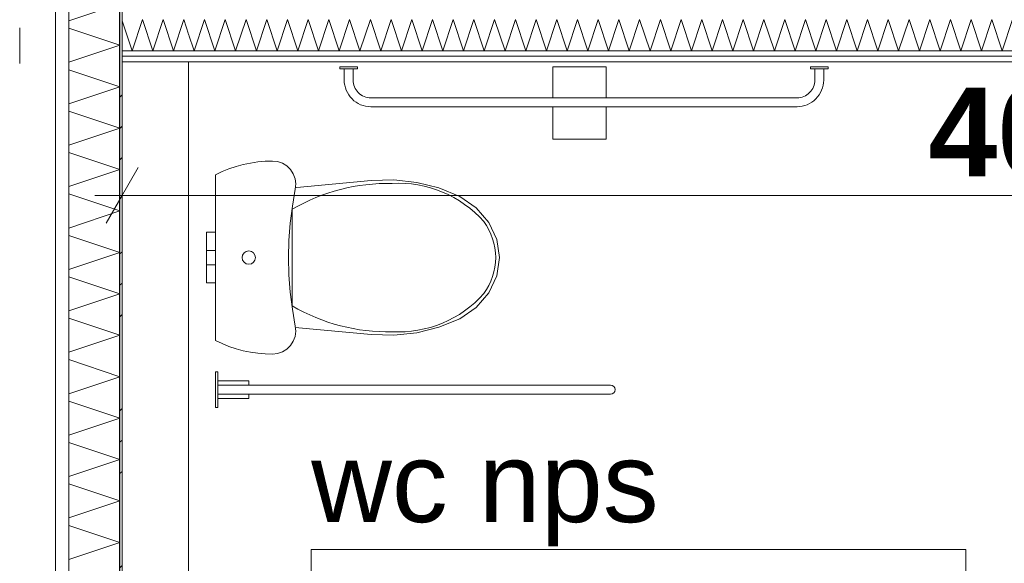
# Model space of a CAD drawing. Extents: x -7314 to 11761, y 144 to 9383.
# Tile 50 of 193: x 891 to 1113, y 3464 to 3586. Entities that reach past the tile are written whole.
import ezdxf
from ezdxf.xclip import XClip

# ---------------------------------------------------------------- set-up
doc = ezdxf.new("R2010")
doc.units = 0
doc.header["$MEASUREMENT"] = 0
doc.header["$XCLIPFRAME"] = 0
doc.linetypes.add('Krawędzie ukryte', pattern=[68, 48, -20])
doc.linetypes.add('Wipeout_Contour', pattern=[20000, 0, -20000])
for name, color, linetype in [('_FORMA - struktura elewacja', 7, 'Continuous'), ('FORMA - Arch 01 - 220-A Ściany', 7, 'Continuous'), ('FORMA - Arch 01 - 410-K Osie', 7, 'Continuous'), ('FORMA - Arch 01 - 540-I Ogrzewanie', 7, 'Continuous'), ('FORMA - Arch 02 - Strefy', 7, 'Continuous'), ('FORMA - Arch 02 - Ściany zewnętrzne', 7, 'Continuous'), ('FORMA - Arch 04 - Wymiary ogólne', 7, 'Continuous')]:
    doc.layers.add(name, color=color, linetype=linetype)
doc.styles.add('STYL_AUTOMATYCZNY_2', font='arial.ttf')
doc.styles.add('STYL_AUTOMATYCZNY_9', font='arial.ttf')
pattern_1 = [(0, (4185.3, -5972.398), (0, 7.5), [0, -7.5])]

# ---------------------------------------------------------------- blocks, each defined once
blk = doc.blocks.new('*X77')
at = {"layer": 'FORMA - Arch 01 - 220-A Ściany', "color": 7, "linetype": 'Continuous', "lineweight": 5, "ltscale": 0.025}
for p, q in [((916.3, 3579.04), (914.04, 3585.81)), ((918.63, 3586.04), (916.3, 3579.04)), ((920.97, 3579.04), (918.63, 3586.04)), ((923.3, 3586.04), (920.97, 3579.04)), ((925.63, 3579.04), (923.3, 3586.04)), ((927.97, 3586.04), (925.63, 3579.04)), ((929.04, 3582.81), (927.97, 3586.04))]:
    blk.add_line(p, q, dxfattribs=at)
blk = doc.blocks.new('*X78')
at = {"layer": 'FORMA - Arch 01 - 220-A Ściany', "color": 7, "linetype": 'Continuous', "lineweight": 5, "ltscale": 0.025}
for p, q in [((932.63, 3586.04), (930.3, 3579.04)), ((934.97, 3579.04), (932.63, 3586.04)), ((937.3, 3586.04), (934.97, 3579.04)), ((939.63, 3579.04), (937.3, 3586.04)), ((941.97, 3586.04), (939.63, 3579.04)), ((944.3, 3579.04), (941.97, 3586.04)), ((946.63, 3586.04), (944.3, 3579.04)), ((948.97, 3579.04), (946.63, 3586.04)), ((951.3, 3586.04), (948.97, 3579.04)), ((953.63, 3579.04), (951.3, 3586.04)), ((955.97, 3586.04), (953.63, 3579.04)), ((958.3, 3579.04), (955.97, 3586.04)), ((960.63, 3586.04), (958.3, 3579.04)), ((962.97, 3579.04), (960.63, 3586.04)), ((965.3, 3586.04), (962.97, 3579.04)), ((967.63, 3579.04), (965.3, 3586.04)), ((969.97, 3586.04), (967.63, 3579.04)), ((972.3, 3579.04), (969.97, 3586.04)), ((974.63, 3586.04), (972.3, 3579.04)), ((976.97, 3579.04), (974.63, 3586.04)), ((979.3, 3586.04), (976.97, 3579.04)), ((981.63, 3579.04), (979.3, 3586.04)), ((983.97, 3586.04), (981.63, 3579.04)), ((986.3, 3579.04), (983.97, 3586.04)), ((988.63, 3586.04), (986.3, 3579.04)), ((990.97, 3579.04), (988.63, 3586.04)), ((993.3, 3586.04), (990.97, 3579.04)), ((995.63, 3579.04), (993.3, 3586.04)), ((997.97, 3586.04), (995.63, 3579.04)), ((1000.3, 3579.04), (997.97, 3586.04)), ((1002.63, 3586.04), (1000.3, 3579.04)), ((1004.97, 3579.04), (1002.63, 3586.04)), ((1007.3, 3586.04), (1004.97, 3579.04)), ((1009.63, 3579.04), (1007.3, 3586.04)), ((1011.97, 3586.04), (1009.63, 3579.04)), ((1014.3, 3579.04), (1011.97, 3586.04)), ((1016.63, 3586.04), (1014.3, 3579.04)), ((1018.97, 3579.04), (1016.63, 3586.04)), ((1021.3, 3586.04), (1018.97, 3579.04)), ((1023.63, 3579.04), (1021.3, 3586.04)), ((1025.97, 3586.04), (1023.63, 3579.04)), ((1028.3, 3579.04), (1025.97, 3586.04)), ((1030.63, 3586.04), (1028.3, 3579.04)), ((1032.97, 3579.04), (1030.63, 3586.04)), ((1035.3, 3586.04), (1032.97, 3579.04)), ((1037.63, 3579.04), (1035.3, 3586.04)), ((1039.97, 3586.04), (1037.63, 3579.04)), ((1042.3, 3579.04), (1039.97, 3586.04)), ((1044.63, 3586.04), (1042.3, 3579.04)), ((1046.97, 3579.04), (1044.63, 3586.04)), ((1049.3, 3586.04), (1046.97, 3579.04)), ((1051.63, 3579.04), (1049.3, 3586.04)), ((1053.97, 3586.04), (1051.63, 3579.04)), ((1056.3, 3579.04), (1053.97, 3586.04)), ((1058.63, 3586.04), (1056.3, 3579.04)), ((1060.97, 3579.04), (1058.63, 3586.04)), ((1063.3, 3586.04), (1060.97, 3579.04)), ((1065.63, 3579.04), (1063.3, 3586.04)), ((1067.97, 3586.04), (1065.63, 3579.04)), ((1070.3, 3579.04), (1067.97, 3586.04)), ((1072.63, 3586.04), (1070.3, 3579.04)), ((1074.97, 3579.04), (1072.63, 3586.04)), ((1077.3, 3586.04), (1074.97, 3579.04)), ((1079.63, 3579.04), (1077.3, 3586.04)), ((1081.97, 3586.04), (1079.63, 3579.04)), ((1084.3, 3579.04), (1081.97, 3586.04)), ((1086.63, 3586.04), (1084.3, 3579.04)), ((1088.97, 3579.04), (1086.63, 3586.04)), ((1091.3, 3586.04), (1088.97, 3579.04)), ((1093.63, 3579.04), (1091.3, 3586.04)), ((1095.97, 3586.04), (1093.63, 3579.04)), ((1098.3, 3579.04), (1095.97, 3586.04)), ((1100.63, 3586.04), (1098.3, 3579.04)), ((1102.97, 3579.04), (1100.63, 3586.04)), ((1105.3, 3586.04), (1102.97, 3579.04)), ((1107.63, 3579.04), (1105.3, 3586.04)), ((1109.97, 3586.04), (1107.63, 3579.04)), ((1112.3, 3579.04), (1109.97, 3586.04)), ((1114.63, 3586.04), (1112.3, 3579.04)), ((930.3, 3579.04), (929.04, 3582.81))]:
    blk.add_line(p, q, dxfattribs=at)
blk = doc.blocks.new('*X362')
at = {"layer": 'FORMA - Arch 01 - 220-A Ściany', "color": 7, "linetype": 'Continuous', "lineweight": 5, "ltscale": 0.025}
for p, q in [((913.54, 3589.6), (902.04, 3585.77)), ((902.04, 3584.1), (913.54, 3580.27)), ((913.54, 3580.27), (902.04, 3576.44)), ((902.04, 3574.77), (913.54, 3570.94)), ((913.54, 3570.94), (902.04, 3567.1)), ((902.04, 3565.44), (913.54, 3561.6)), ((913.54, 3561.6), (902.04, 3557.77)), ((902.04, 3556.1), (913.54, 3552.27)), ((913.54, 3552.27), (902.04, 3548.44)), ((902.04, 3546.77), (913.54, 3542.94)), ((913.54, 3542.94), (902.04, 3539.1)), ((902.04, 3537.44), (913.54, 3533.6)), ((913.54, 3533.6), (902.04, 3529.77)), ((902.04, 3528.1), (913.54, 3524.27)), ((913.54, 3524.27), (902.04, 3520.44)), ((902.04, 3518.77), (913.54, 3514.94)), ((913.54, 3514.94), (902.04, 3511.1)), ((902.04, 3509.44), (913.54, 3505.6)), ((913.54, 3505.6), (902.04, 3501.77)), ((902.04, 3500.1), (913.54, 3496.27)), ((913.54, 3496.27), (902.04, 3492.44)), ((902.04, 3490.77), (913.54, 3486.94)), ((913.54, 3486.94), (902.04, 3483.1)), ((902.04, 3481.44), (913.54, 3477.6)), ((913.54, 3477.6), (902.04, 3473.77)), ((902.04, 3472.1), (913.54, 3468.27)), ((913.54, 3468.27), (902.04, 3464.44))]:
    blk.add_line(p, q, dxfattribs=at)
blk = doc.blocks.new('Rysunek_1_1', base_point=(4185.3, -5972.4))
at = {"layer": '_FORMA - struktura elewacja', "color": 1, "linetype": 'Continuous', "lineweight": 13, "ltscale": 0.025}
blk.add_line((890.99, 3584.17), (890.99, 3576.17), dxfattribs=at)
at = {"color": 254, "linetype": 'Wipeout_Contour', "lineweight": 0, "ltscale": 18256.97488}
blk.add_wipeout([(899.04, 7923.64), (899.04, 721.9), (902.04, 721.9), (902.04, 7923.64)], dxfattribs=at).dxf.layer = 'FORMA - Arch 01 - 220-A Ściany'
at = {"color": 254, "linetype": 'Wipeout_Contour', "lineweight": 0, "ltscale": 21646.67194}
blk.add_wipeout([(1323.04, 3354.33), (1323.04, 3576.54), (914.04, 3576.54), (914.04, 3398.43), (954.04, 3398.43), (954.04, 3354.33)], dxfattribs=at).dxf.layer = 'FORMA - Arch 02 - Strefy'
at = {"layer": 'FORMA - Arch 01 - 220-A Ściany', "color": 7, "linetype": 'Continuous', "lineweight": 18, "ltscale": 0.025}
blk.add_line((902.04, 7923.64), (902.04, 721.9), dxfattribs=at)
at = {"layer": 'FORMA - Arch 02 - Strefy', "color": 7, "linetype": 'Continuous', "lineweight": 13, "ltscale": 0.025}
for p, q in [((956.65, 3466.67), (1104.11, 3466.67)), ((956.65, 3435.24), (956.65, 3466.67)), ((1104.11, 3466.67), (1104.11, 3435.24))]:
    blk.add_line(p, q, dxfattribs=at)
at = {"layer": 'FORMA - Arch 02 - Strefy', "color": 7, "linetype": 'Continuous', "lineweight": 13, "insert": (956.65, 3490.84), "char_height": 18, "attachment_point": 1, "style": 'STYL_AUTOMATYCZNY_2'}
blk.add_mtext('\\A1;{\\pql;\\pt0,460;\\fArial|b0|i0|c238|p0;\\W1.000000;wc nps\\fArial|b0|i0|c238|p0;\\W1.000000;\\A1{\\H.66x;\\S^  ;}\\fArial|b0|i0|c238|p0;\\W1.000000;\\fArial|b0|i0|c238|p0;\\W1.000000;\\A1{\\H.66x;\\S^  ;}}', dxfattribs=at)
at = {"layer": 'FORMA - Arch 04 - Wymiary ogólne', "color": 154, "linetype": 'Continuous', "lineweight": 13, "insert": (1095.66, 3550.46), "char_height": 20, "width": 45.7634, "attachment_point": 7, "style": 'STYL_AUTOMATYCZNY_9'}
blk.add_mtext('\\A1;{\\pql;\\fArial|b1|i0|c238|p0;\\W1.000000;409}', dxfattribs=at)
at = {"color": 254, "linetype": 'Wipeout_Contour', "lineweight": 0, "ltscale": 14775.860189}
blk.add_wipeout([(914.04, 3577.79), (914.04, 3576.54), (929.04, 3576.54), (929.04, 3577.79)], dxfattribs=at).dxf.layer = 'FORMA - Arch 01 - 220-A Ściany'
at = {"color": 254, "linetype": 'Wipeout_Contour', "lineweight": 0, "ltscale": 14610.101945}
blk.add_wipeout([(935.08, 3530.83), (935.08, 3531.3), (933.08, 3531.3), (933.08, 3530.83)], dxfattribs=at).dxf.layer = 'FORMA - Arch 01 - 540-I Ogrzewanie'
at = {"color": 254, "linetype": 'Wipeout_Contour', "lineweight": 0, "ltscale": 14596.569537}
blk.add_wipeout([(935.08, 3526.73), (935.08, 3528.4), (933.08, 3528.4), (933.08, 3526.73)], dxfattribs=at).dxf.layer = 'FORMA - Arch 01 - 540-I Ogrzewanie'
at = {"color": 254, "linetype": 'Wipeout_Contour', "lineweight": 0, "ltscale": 14501.658071}
blk.add_wipeout([(935.58, 3498.68), (935.58, 3506.68), (935.08, 3506.68), (935.08, 3498.68)], dxfattribs=at).dxf.layer = 'FORMA - Arch 01 - 540-I Ogrzewanie'
at = {"layer": 'FORMA - Arch 01 - 220-A Ściany', "linetype": 'Continuous', "lineweight": 5}
h = blk.add_hatch(dxfattribs=at)
h.set_pattern_fill('Gips_0001', style=0, pattern_type=2)
h.set_pattern_definition(pattern_1)
h.paths.add_polyline_path([(914.04, 3577.79), (914.04, 3576.54), (929.04, 3576.54), (929.04, 3577.79)])
at = {"layer": 'FORMA - Arch 01 - 540-I Ogrzewanie', "color": 6, "linetype": 'Continuous', "lineweight": 15, "ltscale": 0.025}
blk.add_line((935.08, 3526.73), (933.08, 3526.73), dxfattribs=at)
at = {"layer": 'FORMA - Arch 01 - 540-I Ogrzewanie', "color": 6, "linetype": 'Continuous', "lineweight": 15, "ltscale": 0.025, "flags": 128}
blk.add_lwpolyline([(935.58, 3498.68), (935.58, 3506.68), (935.08, 3506.68), (935.08, 3498.68)], close=True, dxfattribs=at)
at = {"color": 254, "linetype": 'Wipeout_Contour', "lineweight": 0, "ltscale": 18256.97488}
blk.add_wipeout([(899.04, 7923.64), (899.04, 721.9), (902.04, 721.9), (902.04, 7923.64)], dxfattribs=at).dxf.layer = 'FORMA - Arch 01 - 220-A Ściany'
at = {"color": 254, "linetype": 'Wipeout_Contour', "lineweight": 0, "ltscale": 14613.195523}
blk.add_wipeout([(935.08, 3531.3), (935.08, 3532.43), (933.08, 3532.43), (933.08, 3531.3)], dxfattribs=at).dxf.layer = 'FORMA - Arch 01 - 540-I Ogrzewanie'
at = {"layer": 'FORMA - Arch 01 - 220-A Ściany', "color": 7, "linetype": 'Continuous', "lineweight": 13, "ltscale": 0.025}
blk.add_line((899.04, 7923.64), (899.04, 721.9), dxfattribs=at)
at = {"layer": 'FORMA - Arch 01 - 220-A Ściany', "color": 7, "linetype": 'Continuous', "lineweight": 18, "ltscale": 0.025, "flags": 128}
blk.add_lwpolyline([(899.04, 7923.64), (902.04, 7923.64), (902.04, 721.9), (899.04, 721.9)], close=True, dxfattribs=at)
at = {"color": 254, "linetype": 'Wipeout_Contour', "lineweight": 0, "ltscale": 14780.702144}
blk.add_wipeout([(914.04, 3579.04), (914.04, 3577.79), (929.04, 3577.79), (929.04, 3579.04)], dxfattribs=at).dxf.layer = 'FORMA - Arch 01 - 220-A Ściany'
at = {"color": 254, "linetype": 'Wipeout_Contour', "lineweight": 0, "ltscale": 14617.570631}
blk.add_wipeout([(935.08, 3532.43), (935.08, 3533.56), (933.08, 3533.56), (933.08, 3532.43)], dxfattribs=at).dxf.layer = 'FORMA - Arch 01 - 540-I Ogrzewanie'
at = {"color": 254, "linetype": 'Wipeout_Contour', "lineweight": 0, "ltscale": 14604.496474}
blk.add_wipeout([(935.08, 3528.4), (935.08, 3530.83), (933.08, 3530.83), (933.08, 3528.4)], dxfattribs=at).dxf.layer = 'FORMA - Arch 01 - 540-I Ogrzewanie'
at = {"color": 254, "linetype": 'Wipeout_Contour', "lineweight": 0, "ltscale": 14505.540852}
blk.add_wipeout([(935.58, 3500.68), (942.58, 3500.68), (942.58, 3504.68), (935.58, 3504.68)], dxfattribs=at).dxf.layer = 'FORMA - Arch 01 - 540-I Ogrzewanie'
at = {"layer": 'FORMA - Arch 01 - 220-A Ściany', "linetype": 'Continuous', "lineweight": 5}
h = blk.add_hatch(dxfattribs=at)
h.set_pattern_fill('Gips_0001', style=0, pattern_type=2)
h.set_pattern_definition(pattern_1)
h.paths.add_polyline_path([(914.04, 3579.04), (914.04, 3577.79), (929.04, 3577.79), (929.04, 3579.04)])
at = {"layer": 'FORMA - Arch 01 - 220-A Ściany', "color": 7, "linetype": 'Continuous', "lineweight": 15, "ltscale": 0.025, "flags": 128}
blk.add_lwpolyline([(914.04, 3577.79), (914.04, 3576.54)], dxfattribs=at)
at = {"layer": 'FORMA - Arch 01 - 540-I Ogrzewanie', "color": 6, "linetype": 'Continuous', "lineweight": 15, "ltscale": 0.025}
for p, q in [((933.08, 3531.3), (933.08, 3532.43)), ((933.08, 3530.83), (933.08, 3531.3)), ((935.08, 3530.83), (933.08, 3530.83)), ((933.08, 3528.4), (933.08, 3530.83)), ((935.08, 3531.3), (935.08, 3532.43)), ((935.08, 3530.83), (935.08, 3531.3)), ((935.08, 3528.4), (935.08, 3530.83)), ((933.08, 3526.73), (933.08, 3528.4)), ((935.08, 3526.73), (935.08, 3528.4))]:
    blk.add_line(p, q, dxfattribs=at)
at = {"layer": 'FORMA - Arch 01 - 540-I Ogrzewanie', "color": 6, "linetype": 'Continuous', "lineweight": 15, "ltscale": 0.025, "flags": 128}
blk.add_lwpolyline([(935.58, 3500.68), (942.58, 3500.68), (942.58, 3504.68), (935.58, 3504.68)], close=True, dxfattribs=at)
at = {"color": 254, "linetype": 'Wipeout_Contour', "lineweight": 0, "ltscale": 18256.97488}
blk.add_wipeout([(899.04, 7923.64), (899.04, 721.9), (902.04, 721.9), (902.04, 7923.64)], dxfattribs=at).dxf.layer = 'FORMA - Arch 01 - 220-A Ściany'
at = {"color": 254, "linetype": 'Wipeout_Contour', "lineweight": 0, "ltscale": 14620.664389}
blk.add_wipeout([(935.08, 3533.56), (935.08, 3534.03), (933.08, 3534.03), (933.08, 3533.56)], dxfattribs=at).dxf.layer = 'FORMA - Arch 01 - 540-I Ogrzewanie'
at = {"layer": 'FORMA - Arch 01 - 220-A Ściany', "color": 7, "linetype": 'Continuous', "lineweight": 18, "ltscale": 0.025}
blk.add_line((902.04, 4618.9), (902.04, 721.9), dxfattribs=at)
at = {"color": 254, "linetype": 'Wipeout_Contour', "lineweight": 0, "ltscale": 14796.681363}
blk.add_wipeout([(914.04, 3586.04), (914.04, 3579.04), (929.04, 3579.04), (929.04, 3586.04)], dxfattribs=at).dxf.layer = 'FORMA - Arch 01 - 220-A Ściany'
at = {"color": 254, "linetype": 'Wipeout_Contour', "lineweight": 0, "ltscale": 15019.624377}
blk.add_wipeout([(929.04, 3576.54), (1323.04, 3576.54), (1323.04, 3577.79), (929.04, 3577.79)], dxfattribs=at).dxf.layer = 'FORMA - Arch 01 - 220-A Ściany'
at = {"color": 254, "linetype": 'Wipeout_Contour', "lineweight": 0, "ltscale": 14626.270131}
blk.add_wipeout([(933.08, 3534.03), (935.08, 3534.03), (935.08, 3536.46), (933.08, 3536.46)], dxfattribs=at).dxf.layer = 'FORMA - Arch 01 - 540-I Ogrzewanie'
at = {"color": 254, "linetype": 'Wipeout_Contour', "lineweight": 0, "ltscale": 32796.173351}
blk.add_wipeout([(935.58, 3501.68), (1024.08, 3501.68), (1024.08, 3501.68), (1024.79, 3501.98), (1025.08, 3502.68), (1024.79, 3503.39), (1024.08, 3503.68), (1024.08, 3503.68), (935.58, 3503.68)], dxfattribs=at).dxf.layer = 'FORMA - Arch 01 - 540-I Ogrzewanie'
at = {"layer": 'FORMA - Arch 01 - 220-A Ściany', "linetype": 'Continuous', "lineweight": 5}
h = blk.add_hatch(dxfattribs=at)
h.set_pattern_fill('Gips_0001', style=0, pattern_type=2)
h.set_pattern_definition(pattern_1)
h.paths.add_polyline_path([(929.04, 3576.54), (1323.04, 3576.54), (1323.04, 3577.79), (929.04, 3577.79)])
at = {"layer": 'FORMA - Arch 01 - 220-A Ściany', "color": 7, "linetype": 'Continuous', "lineweight": 15, "ltscale": 0.025, "flags": 128}
for points in [[(914.04, 3586.04), (914.04, 3579.04)], [(914.04, 3579.04), (914.04, 3577.79)], [(929.04, 3576.54), (1323.04, 3576.54)]]:
    blk.add_lwpolyline(points, dxfattribs=at)
at = {"layer": 'FORMA - Arch 01 - 540-I Ogrzewanie', "color": 6, "linetype": 'Continuous', "lineweight": 15, "ltscale": 0.025}
for p, q in [((933.08, 3533.56), (933.08, 3534.03)), ((935.08, 3534.03), (933.08, 3534.03)), ((933.08, 3532.43), (933.08, 3533.56)), ((935.08, 3533.56), (935.08, 3534.03)), ((935.08, 3532.43), (935.08, 3533.56))]:
    blk.add_line(p, q, dxfattribs=at)
at = {"layer": 'FORMA - Arch 01 - 540-I Ogrzewanie', "color": 6, "linetype": 'Continuous', "lineweight": 15, "ltscale": 0.025, "flags": 128}
blk.add_lwpolyline([(935.58, 3501.68), (935.58, 3503.68), (1024.08, 3503.68, -1), (1024.08, 3501.68)], format="xyb", close=True, dxfattribs=at)
at = {"layer": 'FORMA - Arch 02 - Ściany zewnętrzne', "color": 7, "linetype": 'Continuous', "lineweight": 15, "ltscale": 0.025}
blk.add_line((914.04, 3576.54), (929.04, 3576.54), dxfattribs=at)
at = {"color": 7, "linetype": 'Continuous', "lineweight": 13, "ltscale": 0.025}
blk.add_blockref('*X77', (0, 0), dxfattribs=at)
at = {"color": 254, "linetype": 'Wipeout_Contour', "lineweight": 0, "ltscale": 18256.97488}
blk.add_wipeout([(899.04, 7923.64), (899.04, 721.9), (902.04, 721.9), (902.04, 7923.64)], dxfattribs=at).dxf.layer = 'FORMA - Arch 01 - 220-A Ściany'
at = {"color": 254, "linetype": 'Wipeout_Contour', "lineweight": 0, "ltscale": 14634.198241}
blk.add_wipeout([(935.08, 3536.46), (935.08, 3538.13), (933.08, 3538.13), (933.08, 3536.46)], dxfattribs=at).dxf.layer = 'FORMA - Arch 01 - 540-I Ogrzewanie'
at = {"layer": 'FORMA - Arch 01 - 220-A Ściany', "color": 7, "linetype": 'Continuous', "lineweight": 13, "ltscale": 0.025}
blk.add_line((899.04, 7923.64), (899.04, 721.9), dxfattribs=at)
at = {"layer": 'FORMA - Arch 01 - 220-A Ściany', "color": 7, "linetype": 'Continuous', "lineweight": 18, "ltscale": 0.025, "flags": 128}
blk.add_lwpolyline([(899.04, 7923.64), (902.04, 7923.64), (902.04, 721.9), (899.04, 721.9)], close=True, dxfattribs=at)
at = {"layer": 'FORMA - Arch 01 - 540-I Ogrzewanie', "color": 6, "linetype": 'Continuous', "lineweight": 15, "ltscale": 0.025}
for p, q in [((933.08, 3536.46), (933.08, 3538.13)), ((935.08, 3538.13), (933.08, 3538.13)), ((935.08, 3536.46), (935.08, 3538.13)), ((933.08, 3534.03), (933.08, 3536.46)), ((935.08, 3534.03), (935.08, 3536.46))]:
    blk.add_line(p, q, dxfattribs=at)
at = {"color": 254, "linetype": 'Wipeout_Contour', "lineweight": 0, "ltscale": 15024.388958}
blk.add_wipeout([(929.04, 3577.79), (1323.04, 3577.79), (1323.04, 3579.04), (929.04, 3579.04)], dxfattribs=at).dxf.layer = 'FORMA - Arch 01 - 220-A Ściany'
at = {"color": 254, "linetype": 'Wipeout_Contour', "lineweight": 0, "ltscale": 14837.786415}
blk.add_wipeout([(1023.08, 3559.13), (1023.08, 3575.43), (1011.08, 3575.43), (1011.08, 3559.13)], dxfattribs=at).dxf.layer = 'FORMA - Arch 01 - 540-I Ogrzewanie'
at = {"color": 254, "linetype": 'Wipeout_Contour', "lineweight": 0, "ltscale": 14343.955442}
blk.add_wipeout([(914.04, 3576.54), (914.04, 3354.33), (929.04, 3354.33), (929.04, 3576.54)], dxfattribs=at).dxf.layer = 'FORMA - Arch 02 - Ściany zewnętrzne'
at = {"layer": 'FORMA - Arch 01 - 220-A Ściany', "linetype": 'Continuous', "lineweight": 5}
h = blk.add_hatch(dxfattribs=at)
h.set_pattern_fill('Gips_0001', style=0, pattern_type=2)
h.set_pattern_definition(pattern_1)
h.paths.add_polyline_path([(929.04, 3577.79), (1323.04, 3577.79), (1323.04, 3579.04), (929.04, 3579.04)])
at = {"layer": 'FORMA - Arch 01 - 220-A Ściany', "color": 7, "linetype": 'Continuous', "lineweight": 13, "ltscale": 0.025}
blk.add_line((929.04, 3577.79), (1323.04, 3577.79), dxfattribs=at)
at = {"layer": 'FORMA - Arch 01 - 540-I Ogrzewanie', "color": 6, "linetype": 'Continuous', "lineweight": 15, "ltscale": 0.025, "flags": 128}
blk.add_lwpolyline([(1023.08, 3559.13), (1023.08, 3575.43), (1011.08, 3575.43), (1011.08, 3559.13)], close=True, dxfattribs=at)
at = {"layer": 'FORMA - Arch 02 - Ściany zewnętrzne', "color": 7, "linetype": 'Continuous', "lineweight": 13, "ltscale": 0.025}
blk.add_line((914.04, 3577.79), (929.04, 3577.79), dxfattribs=at)
at = {"layer": 'FORMA - Arch 02 - Ściany zewnętrzne', "color": 7, "linetype": 'Continuous', "lineweight": 15, "ltscale": 0.025}
blk.add_line((914.04, 3576.54), (929.04, 3576.54), dxfattribs=at)
at = {"layer": 'FORMA - Arch 02 - Ściany zewnętrzne', "color": 7, "linetype": 'Continuous', "lineweight": 13, "ltscale": 0.025, "flags": 128}
for points in [[(914.04, 3576.54), (914.04, 3354.33)], [(929.04, 3354.33), (929.04, 3576.54)]]:
    blk.add_lwpolyline(points, dxfattribs=at)
at = {"color": 254, "linetype": 'Wipeout_Contour', "lineweight": 0, "ltscale": 69658.85291}
blk.add_wipeout([(980.42, 3515.49), (985.4, 3516.73), (990.09, 3518.63), (993.81, 3521.19), (996.66, 3524.5), (998.46, 3528.33), (999.08, 3532.43), (998.46, 3536.54), (996.66, 3540.37), (993.81, 3543.67), (990.09, 3546.23), (985.4, 3548.14), (980.42, 3549.38), (975.29, 3549.92), (970.12, 3549.77), (935.08, 3546.53), (935.08, 3518.34), (970.12, 3515.1), (975.29, 3514.94)], dxfattribs=at).dxf.layer = 'FORMA - Arch 01 - 540-I Ogrzewanie'
at = {"layer": 'FORMA - Arch 01 - 540-I Ogrzewanie', "color": 6, "linetype": 'Continuous', "lineweight": 15, "ltscale": 0.025}
for p, q in [((952.38, 3543.33), (952.38, 3532.43)), ((952.38, 3532.43), (952.38, 3521.54))]:
    blk.add_line(p, q, dxfattribs=at)
at = {"layer": 'FORMA - Arch 01 - 540-I Ogrzewanie', "color": 6, "linetype": 'Continuous', "lineweight": 15, "ltscale": 0.025, "flags": 128}
blk.add_lwpolyline([(980.42, 3515.49), (985.4, 3516.73), (990.09, 3518.63), (993.81, 3521.19), (996.66, 3524.5), (998.46, 3528.33), (999.08, 3532.43), (998.46, 3536.54), (996.66, 3540.37), (993.81, 3543.67), (990.09, 3546.23), (985.4, 3548.14), (980.42, 3549.38), (975.29, 3549.92), (970.12, 3549.77), (935.08, 3546.53), (935.08, 3518.34), (970.12, 3515.1), (975.29, 3514.94)], close=True, dxfattribs=at)
at = {"layer": 'FORMA - Arch 01 - 540-I Ogrzewanie', "color": 6, "linetype": 'Continuous', "lineweight": 15, "ltscale": 0.025}
for centre, major_axis, start_param, end_param in [((973.87, 3506.62), (42.55, 0), 1.547178, 2.100199), ((976.31, 3523.49), (25.71, 0), 0.725935, 1.626524), ((984.35, 3532.35), (13.86, 0), 0.005861, 0.632505), ((984.35, 3532.51), (13.86, 0), 5.650681, 6.277325), ((976.31, 3541.38), (25.71, 0), 4.656658, 5.557246), ((973.87, 3558.24), (42.55, 0), 4.182984, 4.736005)]:
    blk.add_ellipse(centre, major_axis=major_axis, ratio=0.999377, start_param=start_param, end_param=end_param, dxfattribs=at)
at = {"color": 254, "linetype": 'Wipeout_Contour', "lineweight": 0, "ltscale": 15040.113296}
blk.add_wipeout([(1323.04, 3586.04), (929.04, 3586.04), (929.04, 3579.04), (1323.04, 3579.04)], dxfattribs=at).dxf.layer = 'FORMA - Arch 01 - 220-A Ściany'
at = {"color": 254, "linetype": 'Wipeout_Contour', "lineweight": 0, "ltscale": 118861.317386}
blk.add_wipeout([(963.08, 3575.43), (963.08, 3574.93), (964.08, 3574.93), (964.08, 3572.43), (964.08, 3572.43), (965.84, 3568.19), (970.08, 3566.43), (970.08, 3566.43), (1066.08, 3566.43), (1066.08, 3566.43), (1070.32, 3568.19), (1072.08, 3572.43), (1072.08, 3572.43), (1072.08, 3574.93), (1073.08, 3574.93), (1073.08, 3575.43), (1069.08, 3575.43), (1069.08, 3574.93), (1070.08, 3574.93), (1070.08, 3572.43), (1070.08, 3572.43), (1068.91, 3569.6), (1066.08, 3568.43), (1066.08, 3568.43), (970.08, 3568.43), (970.08, 3568.43), (967.25, 3569.6), (966.08, 3572.43), (966.08, 3572.43), (966.08, 3574.93), (967.08, 3574.93), (967.08, 3575.43)], dxfattribs=at).dxf.layer = 'FORMA - Arch 01 - 540-I Ogrzewanie'
at = {"layer": 'FORMA - Arch 01 - 220-A Ściany', "color": 7, "linetype": 'Continuous', "lineweight": 13, "ltscale": 0.025}
blk.add_line((929.04, 3579.04), (1323.04, 3579.04), dxfattribs=at)
at = {"layer": 'FORMA - Arch 01 - 540-I Ogrzewanie', "color": 6, "linetype": 'Continuous', "lineweight": 15, "ltscale": 0.025}
for p, q in [((964.08, 3574.93), (966.08, 3574.93)), ((1070.08, 3574.93), (1072.08, 3574.93))]:
    blk.add_line(p, q, dxfattribs=at)
at = {"layer": 'FORMA - Arch 01 - 540-I Ogrzewanie', "color": 6, "linetype": 'Continuous', "lineweight": 15, "ltscale": 0.025, "flags": 128}
blk.add_lwpolyline([(963.08, 3575.43), (967.08, 3575.43), (967.08, 3574.93), (966.08, 3574.93), (966.08, 3572.43, 0.414214), (970.08, 3568.43), (1066.08, 3568.43, 0.414214), (1070.08, 3572.43), (1070.08, 3574.93), (1069.08, 3574.93), (1069.08, 3575.43), (1073.08, 3575.43), (1073.08, 3574.93), (1072.08, 3574.93), (1072.08, 3572.43, -0.414214), (1066.08, 3566.43), (970.08, 3566.43, -0.414214), (964.08, 3572.43), (964.08, 3574.93), (963.08, 3574.93)], format="xyb", close=True, dxfattribs=at)
at = {"layer": 'FORMA - Arch 02 - Ściany zewnętrzne', "color": 7, "linetype": 'Continuous', "lineweight": 13, "ltscale": 0.025}
blk.add_line((914.04, 3579.04), (929.04, 3579.04), dxfattribs=at)
at = {"color": 7, "linetype": 'Continuous', "lineweight": 13, "ltscale": 0.025}
blk.add_blockref('*X78', (0, 0), dxfattribs=at)
at = {"layer": 'FORMA - Arch 02 - Strefy', "color": 7, "linetype": 'Continuous', "lineweight": 13, "attachment_point": 1, "style": 'STYL_AUTOMATYCZNY_2'}
for s, insert, char_height in [('\\A1;{\\pql;\\pt0,460;\\fArial|b0|i0|c238|p0;\\W1.000000;pom. socjalne\\fArial|b0|i0|c238|p0;\\W1.000000;\\A1{\\H.66x;\\S^  ;}\\fArial|b0|i0|c238|p0;\\W1.000000;\\fArial|b0|i0|c238|p0;\\W1.000000;\\A1{\\H.66x;\\S^  ;}}', (1085.5, 3711.43), 18), ('\\A1;{\\pql;\\pt0,460;\\fArial|b0|i0|c238|p0;\\W1.000000;A: 8,53\\fArial|b0|i0|c238|p0;\\W1.000000;\\A1{\\H.66x;\\S^  ;}\\fArial|b0|i0|c238|p0;\\W1.000000; m\\fArial|b0|i0|c238|p0;\\W1.000000;\\A1{\\H.66x;\\S2^  ;}}', (1095.5, 3650.98), 20)]:
    blk.add_mtext(s, dxfattribs=dict(at, insert=insert, char_height=char_height))
at = {"color": 254, "linetype": 'Wipeout_Contour', "lineweight": 0, "ltscale": 149945.070204}
blk.add_wipeout([(935.08, 3513.76), (936.59, 3513.05), (938.13, 3512.43), (939.71, 3511.9), (941.32, 3511.46), (942.95, 3511.12), (944.6, 3510.88), (946.26, 3510.73), (947.93, 3510.68), (949.08, 3510.81), (950.18, 3511.19), (951.16, 3511.8), (951.99, 3512.61), (952.62, 3513.59), (953.03, 3514.68), (953.18, 3515.83), (953.07, 3516.98), (952.4, 3520.81), (951.91, 3524.67), (951.62, 3528.55), (951.52, 3532.43), (951.62, 3536.32), (951.91, 3540.2), (952.4, 3544.05), (953.07, 3547.88), (953.18, 3549.04), (953.03, 3550.19), (952.62, 3551.28), (951.99, 3552.25), (951.16, 3553.07), (950.18, 3553.68), (949.08, 3554.05), (947.93, 3554.18), (946.26, 3554.13), (944.6, 3553.99), (942.95, 3553.74), (941.32, 3553.4), (939.71, 3552.97), (938.13, 3552.44), (936.59, 3551.82), (935.08, 3551.11)], dxfattribs=at).dxf.layer = 'FORMA - Arch 01 - 540-I Ogrzewanie'
at = {"layer": 'FORMA - Arch 01 - 540-I Ogrzewanie', "color": 6, "linetype": 'Continuous', "lineweight": 15, "ltscale": 0.025, "flags": 128}
blk.add_lwpolyline([(935.08, 3513.76), (936.59, 3513.05), (938.13, 3512.43), (939.71, 3511.9), (941.32, 3511.46), (942.95, 3511.12), (944.6, 3510.88), (946.26, 3510.73), (947.93, 3510.68), (949.08, 3510.81), (950.18, 3511.19), (951.16, 3511.8), (951.99, 3512.61), (952.62, 3513.59), (953.03, 3514.68), (953.18, 3515.83), (953.07, 3516.98), (952.4, 3520.81), (951.91, 3524.67), (951.62, 3528.55), (951.52, 3532.43), (951.62, 3536.32), (951.91, 3540.2), (952.4, 3544.05), (953.07, 3547.88), (953.18, 3549.04), (953.03, 3550.19), (952.62, 3551.28), (951.99, 3552.25), (951.16, 3553.07), (950.18, 3553.68), (949.08, 3554.05), (947.93, 3554.18), (946.26, 3554.13), (944.6, 3553.99), (942.95, 3553.74), (941.32, 3553.4), (939.71, 3552.97), (938.13, 3552.44), (936.59, 3551.82), (935.08, 3551.11)], close=True, dxfattribs=at)
at = {"layer": 'FORMA - Arch 01 - 540-I Ogrzewanie', "color": 6, "linetype": 'Continuous', "lineweight": 15, "ltscale": 0.025}
blk.add_ellipse((942.58, 3532.43), major_axis=(0, 1.5), ratio=0.999724, dxfattribs=at)
at = {"color": 254, "linetype": 'Wipeout_Contour', "lineweight": 0, "ltscale": 14315.011132}
blk.add_wipeout([(913.54, 3986.46), (913.54, 2928.43), (914.04, 2928.43), (914.04, 3986.46)], dxfattribs=at).dxf.layer = 'FORMA - Arch 01 - 220-A Ściany'
at = {"layer": 'FORMA - Arch 01 - 220-A Ściany', "linetype": 'Continuous', "lineweight": 5}
h = blk.add_hatch(dxfattribs=at)
h.set_pattern_fill('Aluminium_0001', style=0, pattern_type=2)
h.set_pattern_definition([(45, (4185.3, -5972.398), (-17.67767, 17.67767), []), (45, (4181.764, -5968.863), (-17.67767, 17.67767), []), (45, (4178.229, -5965.327), (-17.67767, 17.67767), [])])
h.paths.add_polyline_path([(913.54, 3986.46), (913.54, 2928.43), (914.04, 2928.43), (914.04, 3986.46)])
at = {"color": 254, "linetype": 'Wipeout_Contour', "lineweight": 0, "ltscale": 17375.101863}
blk.add_wipeout([(913.54, 3986.46), (902.04, 3986.46), (902.04, 2928.43), (911.04, 2928.43), (913.54, 2928.43)], dxfattribs=at).dxf.layer = 'FORMA - Arch 01 - 220-A Ściany'
at = {"layer": 'FORMA - Arch 01 - 220-A Ściany', "color": 7, "linetype": 'Continuous', "lineweight": 25, "ltscale": 0.025}
blk.add_line((913.54, 2928.43), (913.54, 3986.46), dxfattribs=at)
at = {"layer": 'FORMA - Arch 01 - 220-A Ściany', "color": 7, "linetype": 'Continuous', "lineweight": 15, "ltscale": 0.025, "flags": 128}
blk.add_lwpolyline([(914.04, 2928.43), (914.04, 3986.46)], dxfattribs=at)
at = {"layer": 'FORMA - Arch 01 - 410-K Osie', "color": 7, "linetype": 'Krawędzie ukryte', "lineweight": 13, "ltscale": 0.025}
blk.add_line((914.04, 567.07), (914.04, 8978.35), dxfattribs=at)
at = {"layer": 'FORMA - Arch 04 - Wymiary ogólne', "color": 154, "linetype": 'Continuous', "lineweight": 13, "ltscale": 0.025}
for p, q in [((914.04, 3555.83), (914.04, 3537.08)), ((917.65, 3552.71), (910.43, 3540.21)), ((914.04, 3546.46), (907.93, 3546.46)), ((1323.04, 3546.46), (914.04, 3546.46))]:
    blk.add_line(p, q, dxfattribs=at)
at = {"color": 7, "linetype": 'Continuous', "lineweight": 13, "ltscale": 0.025}
blk.add_blockref('*X362', (0, 0), dxfattribs=at)
at = {"color": 254, "linetype": 'Wipeout_Contour', "lineweight": 0, "ltscale": 14555.83612}
blk.add_wipeout([(899.04, 3526.9), (899.04, 3524.9), (901.04, 3524.9), (901.04, 3526.9)], dxfattribs=at).dxf.layer = 'FORMA - Arch 01 - 220-A Ściany'
at = {"color": 254, "linetype": 'Wipeout_Contour', "lineweight": 0, "ltscale": 10481.606042}
blk.add_wipeout([(899.04, 3986.46), (899.04, 721.9), (902.04, 721.9), (902.04, 3986.46)], dxfattribs=at).dxf.layer = 'FORMA - Arch 01 - 220-A Ściany'
at = {"layer": 'FORMA - Arch 01 - 220-A Ściany', "color": 7, "linetype": 'Continuous', "lineweight": 18, "ltscale": 0.025}
blk.add_line((902.04, 3986.46), (902.04, 2928.43), dxfattribs=at)
at = {"color": 254, "linetype": 'Wipeout_Contour', "lineweight": 0, "ltscale": 14555.83612}
blk.add_wipeout([(899.04, 3526.9), (899.04, 3524.9), (901.04, 3524.9), (901.04, 3526.9)], dxfattribs=at).dxf.layer = 'FORMA - Arch 01 - 220-A Ściany'
at = {"layer": 'FORMA - Arch 01 - 220-A Ściany', "color": 7, "linetype": 'Continuous', "lineweight": 13, "ltscale": 0.025}
blk.add_line((899.04, 3526.9), (899.04, 3524.9), dxfattribs=at)
at = {"layer": 'FORMA - Arch 01 - 220-A Ściany', "color": 7, "linetype": 'Continuous', "lineweight": 18, "ltscale": 0.025, "flags": 128}
blk.add_lwpolyline([(899.04, 3526.9), (901.04, 3526.9), (901.04, 3524.9), (899.04, 3524.9)], close=True, dxfattribs=at)
at = {"color": 254, "linetype": 'Wipeout_Contour', "lineweight": 0, "ltscale": 10481.606042}
blk.add_wipeout([(899.04, 3986.46), (899.04, 721.9), (902.04, 721.9), (902.04, 3986.46)], dxfattribs=at).dxf.layer = 'FORMA - Arch 01 - 220-A Ściany'
at = {"layer": 'FORMA - Arch 01 - 220-A Ściany', "color": 7, "linetype": 'Continuous', "lineweight": 13, "ltscale": 0.025}
blk.add_line((899.04, 3986.46), (899.04, 721.9), dxfattribs=at)
at = {"layer": 'FORMA - Arch 01 - 220-A Ściany', "color": 7, "linetype": 'Continuous', "lineweight": 18, "ltscale": 0.025, "flags": 128}
blk.add_lwpolyline([(899.04, 3986.46), (902.04, 3986.46), (902.04, 721.9), (899.04, 721.9)], close=True, dxfattribs=at)

msp = doc.modelspace()

# ---------------------------------------------------------------- block references
at = {"lineweight": 20}
ref = msp.add_blockref('Rysunek_1_1', (4185.29965, -5972.39804), dxfattribs=at)
XClip(ref).set_block_clipping_path([(254.0251470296, 246.5573808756), (9689.7973583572, 9358.9497337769)])

doc.saveas('drawing.dxf')
